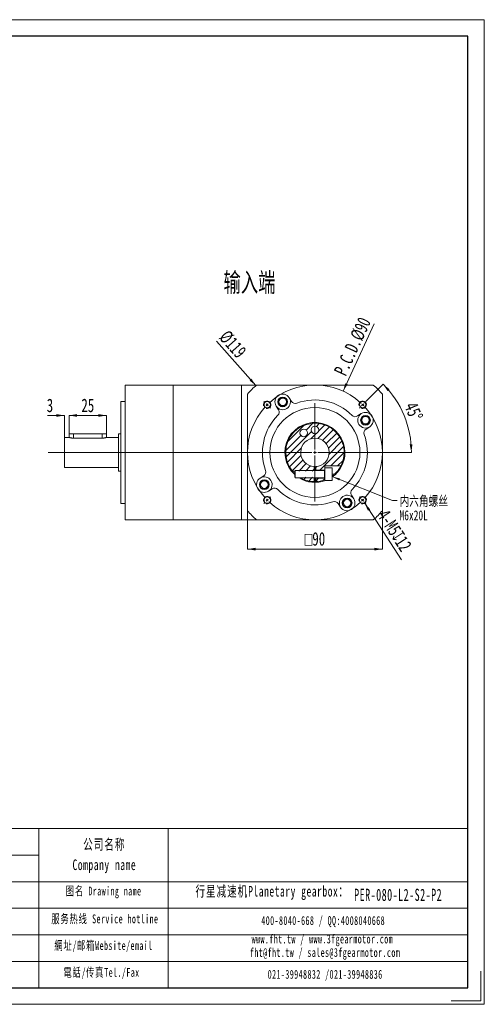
# Model space of a CAD drawing. Header units: millimetres. Extents: x -14 to 296, y 0 to 219.
# Tile 3 of 3: x 193 to 296, y 0 to 219. Entities that reach past the tile are written whole.
import ezdxf

# ---------------------------------------------------------------- set-up
doc = ezdxf.new("R2010")
doc.units = ezdxf.units.MM
doc.linetypes.add('点画线', pattern=[18, 12, -2, 2, -2])
doc.layers.get('0').update_dxf_attribs({"lineweight": 18})
for name, color, linetype, lineweight in [('SLD-0', 7, 'Continuous', 18), ('中心线层', 1, '点画线', 18), ('剖面线层', 4, 'Continuous', 18), ('图框_外框线', 7, 'Continuous', 18), ('尺寸线层', 3, 'Continuous', 18)]:
    doc.layers.add(name, color=color, linetype=linetype, lineweight=lineweight)
doc.styles.add('SLDTEXTSTYLE0', font='txt', dxfattribs={"width": 0.7})
doc.styles.add('SLDTEXTSTYLE1', font='txt', dxfattribs={"width": 0.7})
doc.styles.add('标准', font='txt', dxfattribs={"width": 0.667})
doc.dimstyles.new('SLDDIMSTYLE3', dxfattribs={"dimtxt": 3, "dimasz": 1.8, "dimexe": 0, "dimexo": 0.0625, "dimgap": 0.75, "dimtad": 1, "dimlfac": 3, "dimrnd": 1e-09, "dimzin": 12, "dimdsep": 46, "dimtxsty": 'SLDTEXTSTYLE1', "dimcen": 0.09, "dimdle": 3.6, "dimadec": 0, "dimazin": 3, "dimtfac": 1, "dimtofl": 0, "dimtmove": 0, "dimatfit": 3, "dimfxl": 0, "dimfrac": 2, "dimtolj": 1, "dimarcsym": 0})
pattern_1 = [(45, (0, 0), (-0.7483547, 0.7483547), [])]

# ---------------------------------------------------------------- blocks, each defined once
blk = doc.blocks.new('*X26')
at = {"layer": '尺寸线层', "linetype": 'Continuous'}
for points in [[(203.77, 131), (205.57, 131.3), (205.57, 130.7)], [(212.1, 131), (210.3, 131.3), (210.3, 130.7)]]:
    blk.add_hatch(color=0, dxfattribs=at).paths.add_polyline_path(points, flags=0)
at = {"layer": '尺寸线层', "color": 0, "linetype": 'Continuous'}
for p, q in [((203.77, 131), (212.1, 131)), ((203.77, 127), (203.77, 131)), ((212.1, 127), (212.1, 131))]:
    blk.add_line(p, q, dxfattribs=at)
at = {"layer": '尺寸线层', "color": 0, "insert": (207.94, 133.22), "char_height": 3, "width": 6, "attachment_point": 5, "style": 'SLDTEXTSTYLE1'}
blk.add_mtext('25', dxfattribs=at)
blk = doc.blocks.new('*X27')
at = {"layer": '尺寸线层', "linetype": 'Continuous'}
for points in [[(202.77, 131), (200.97, 131.3), (200.97, 130.7)], [(203.77, 131), (205.57, 131.3), (205.57, 130.7)]]:
    blk.add_hatch(color=0, dxfattribs=at).paths.add_polyline_path(points, flags=0)
at = {"layer": '尺寸线层', "color": 0, "linetype": 'Continuous'}
for p, q in [((198.95, 131), (202.77, 131)), ((202.77, 126.17), (202.77, 131)), ((203.77, 131), (207.37, 131)), ((203.77, 127), (203.77, 131))]:
    blk.add_line(p, q, dxfattribs=at)
at = {"layer": '尺寸线层', "color": 0, "insert": (199.52, 133.22), "char_height": 3, "width": 6, "attachment_point": 5, "style": 'SLDTEXTSTYLE1'}
blk.add_mtext('3', dxfattribs=at)
blk = doc.blocks.new('*X28')
at = {"layer": '尺寸线层', "linetype": 'Continuous'}
blk.add_hatch(color=0, dxfattribs=at).paths.add_polyline_path([(245.3, 137.63), (244.33, 139.18), (243.89, 138.78)], flags=0)
at = {"layer": '尺寸线层', "color": 0, "linetype": 'Continuous'}
blk.add_line((236.58, 147.51), (245.3, 137.63), dxfattribs=at)
at = {"layer": '尺寸线层', "color": 0, "insert": (240.15, 146.83), "char_height": 3, "width": 11.5033, "attachment_point": 5, "rotation": 311.4679, "style": 'SLDTEXTSTYLE1'}
blk.add_mtext('%%C119', dxfattribs=at)
blk = doc.blocks.new('*X29')
at = {"layer": '尺寸线层', "linetype": 'Continuous'}
for points in [[(273.6, 137.94), (274.6, 136.41), (275.05, 136.81)], [(279.88, 122.77), (279.51, 124.56), (280.11, 124.6)]]:
    blk.add_hatch(color=0, dxfattribs=at).paths.add_polyline_path(points, flags=0)
at = {"layer": '尺寸线层', "color": 0, "linetype": 'Continuous'}
for p, q in [((269.82, 134.15), (273.6, 137.94)), ((269.44, 122.77), (279.88, 122.77))]:
    blk.add_line(p, q, dxfattribs=at)
for start, end in [(22.5, 45), (0, 22.5)]:
    blk.add_arc((258.44, 122.77), 21.45, start, end, dxfattribs=at)
at = {"layer": '尺寸线层', "color": 0, "insert": (280.39, 131.87), "char_height": 3, "width": 7.9333, "attachment_point": 5, "rotation": 292.5, "style": 'SLDTEXTSTYLE1'}
blk.add_mtext('45%%D', dxfattribs=at)
blk = doc.blocks.new('*X30')
at = {"layer": '尺寸线层', "linetype": 'Continuous'}
blk.add_hatch(color=0, dxfattribs=at).paths.add_polyline_path([(264.7, 136.4), (265.18, 138.16), (265.72, 137.91)], flags=0)
at = {"layer": '尺寸线层', "color": 0, "linetype": 'Continuous'}
blk.add_line((271.6, 151.42), (264.7, 136.4), dxfattribs=at)
at = {"layer": '尺寸线层', "color": 0, "insert": (266.82, 146.34), "char_height": 3, "width": 26.4367, "attachment_point": 5, "rotation": 65.3179, "style": 'SLDTEXTSTYLE1'}
blk.add_mtext('P.C.D.%%C90', dxfattribs=at)
blk = doc.blocks.new('*X31')
at = {"layer": '尺寸线层', "linetype": 'Continuous'}
for points in [[(243.44, 101.26), (245.24, 101.56), (245.24, 100.96)], [(273.44, 101.26), (271.64, 101.56), (271.64, 100.96)]]:
    blk.add_hatch(color=0, dxfattribs=at).paths.add_polyline_path(points, flags=0)
at = {"layer": '尺寸线层', "color": 0, "linetype": 'Continuous'}
for p, q in [((243.44, 109.74), (243.44, 101.26)), ((273.44, 109.74), (273.44, 101.26)), ((243.44, 101.26), (273.44, 101.26))]:
    blk.add_line(p, q, dxfattribs=at)
at = {"layer": '尺寸线层', "color": 0, "insert": (258.44, 103.52), "char_height": 3, "width": 10.3075, "attachment_point": 5, "style": 'SLDTEXTSTYLE1'}
blk.add_mtext('{\\fgdt|b0|i0|c134|p2;o}90', dxfattribs=at)
blk = doc.blocks.new('SW_NOTE_4')
at = {"layer": 'SLD-0', "color": 0, "char_height": 2.2, "attachment_point": 1}
for s, insert, width, style in [('内六角螺丝', (0.54, 0.98), 20.9782, 'SLDTEXTSTYLE0'), ('M6x20L', (0.54, -2.22), 12.9531, 'SLDTEXTSTYLE1')]:
    blk.add_mtext(s, dxfattribs=dict(at, insert=insert, width=width, style=style))
blk = doc.blocks.new('*X33')
at = {"layer": 'SLD-0', "linetype": 'Continuous'}
blk.add_hatch(color=0, dxfattribs=at).paths.add_polyline_path([(-14.47, 5.32), (-12.72, 4.87), (-12.88, 4.45)], flags=0)
at = {"layer": 'SLD-0', "color": 0, "linetype": 'Continuous'}
for p, q in [((-14.47, 5.32), (-1, 0)), ((-1, 0), (0, 0))]:
    blk.add_line(p, q, dxfattribs=at)
at = {"layer": 'SLD-0', "color": 0}
blk.add_line((0, 0), (0, 0), dxfattribs=at)
blk = doc.blocks.new('SW_CENTERMARKSYMBOL_1')
at = {"layer": 'SLD-0', "color": 0}
for p, q in [((-0.47, 0.47), (-0.73, 0.73)), ((0, 0), (-0.24, 0.24)), ((0, 0), (0.24, -0.24)), ((10.61, -9.94), (10.61, 0.33)), ((21.21, 0), (20.98, -0.24)), ((21.21, 0), (21.45, 0.24)), ((21.68, 0.47), (21.94, 0.73)), ((0.47, -0.47), (0.73, -0.73)), ((20.74, -0.47), (20.48, -0.73)), ((9.94, -10.61), (-48.73, -10.61)), ((10.61, -10.61), (10.27, -10.61)), ((10.61, -10.61), (10.61, -10.27)), ((10.61, -10.61), (10.61, -10.94)), ((10.61, -10.61), (10.94, -10.61)), ((11.27, -10.61), (21.55, -10.61)), ((10.61, -11.27), (10.61, -21.55)), ((-0.47, -21.68), (-0.73, -21.94)), ((0, -21.21), (-0.24, -21.45)), ((0, -21.21), (0.24, -20.98)), ((0.47, -20.74), (0.73, -20.48)), ((20.74, -20.74), (20.48, -20.48)), ((21.21, -21.21), (20.98, -20.98)), ((21.21, -21.21), (21.45, -21.45)), ((21.68, -21.68), (21.94, -21.94))]:
    blk.add_line(p, q, dxfattribs=at)
for start, end in [(47.5465, 132.4535), (133.7268, 135), (45, 46.2732), (43.7268, 45), (137.5465, 222.4535), (135, 136.2732), (317.5465, 42.4535), (223.7268, 225), (225, 226.2732), (227.5465, 312.4535), (313.7268, 315), (315, 316.2732)]:
    blk.add_arc((10.61, -10.61), 15, start, end, dxfattribs=at)

msp = doc.modelspace()

# ---------------------------------------------------------------- hatches: boundary and pattern name
at = {"layer": '剖面线层', "linetype": 'Continuous', "lineweight": 0}
h = msp.add_hatch(dxfattribs=at)
h.set_pattern_fill('ANSI31', color=4, style=0, pattern_type=0)
h.set_pattern_definition(pattern_1)
edge = h.paths.add_edge_path(flags=0)
edge.add_line((260.6024, 118.8565), (260.6024, 119.7731))
edge.add_line((260.6024, 119.7731), (264.2021, 119.7731))
edge.add_arc((258.4358, 122.7731), 6.5, 332.513574, 579.486577)
edge.add_line((253.4192, 118.6398), (258.2691, 118.6398))
edge.add_line((258.2691, 118.6398), (258.2691, 119.6109))
edge.add_arc((258.4358, 122.7731), 3.1667, -86.983039, 266.983039, ccw=False)
edge.add_line((258.6024, 119.6109), (258.6024, 118.8565))
edge.add_line((258.6024, 118.8565), (260.6024, 118.8565))
edge = h.paths.add_edge_path(flags=0)
edge.add_arc((255.9358, 127.1033), 0.8333, 0, 360)
edge = h.paths.add_edge_path(flags=0)
edge.add_arc((258.4358, 127.7731), 0.8333, 0, 360)
h = msp.add_hatch(dxfattribs=at)
h.set_pattern_fill('ANSI31', color=4, style=0, pattern_type=0)
h.set_pattern_definition(pattern_1)
edge = h.paths.add_edge_path(flags=0)
edge.add_arc((258.4358, 122.7731), 6.5, 238.351387, 268.530716)
edge.add_line((258.2691, 116.2753), (258.2691, 117.2398))
edge.add_line((258.2691, 117.2398), (255.0252, 117.2398))
h = msp.add_hatch(dxfattribs=at)
h.set_pattern_fill('ANSI31', color=4, style=0, pattern_type=0)
h.set_pattern_definition(pattern_1)
edge = h.paths.add_edge_path(flags=0)
edge.add_arc((258.4358, 122.7731), 6.5, 271.469284, 289.471221)
edge.add_line((260.6024, 116.6449), (260.6024, 117.0231))
edge.add_line((260.6024, 117.0231), (258.6024, 117.0231))
edge.add_line((258.6024, 117.0231), (258.6024, 116.2753))
at = {"layer": '尺寸线层', "linetype": 'Continuous'}
msp.add_hatch(color=256, dxfattribs=at).paths.add_polyline_path([(269.4968, 111.468), (270.2269, 109.7956), (270.7298, 110.1228)], flags=0)

# ---------------------------------------------------------------- linework, layer by layer
at = {"color": 7, "linetype": 'Continuous', "lineweight": 15}
for p, q in [((226.9358, 137.7731), (216.2691, 137.7731)), ((216.2691, 137.7731), (216.2691, 107.7731)), ((242.1024, 137.7731), (226.9358, 137.7731)), ((226.9358, 137.7731), (226.9358, 137.5378)), ((226.9358, 137.7731), (226.9358, 107.7731)), ((226.9358, 137.5378), (226.9358, 107.7731)), ((245.4604, 137.7731), (242.1024, 137.7731)), ((242.1024, 107.7731), (242.1024, 137.7731)), ((242.1024, 137.7731), (242.1024, 137.5378)), ((242.1024, 137.5378), (242.1024, 107.7731)), ((271.4112, 137.7731), (245.4604, 137.7731)), ((216.2691, 134.1065), (215.2691, 134.1065)), ((215.2691, 111.4398), (215.2691, 134.1065)), ((243.4358, 135.7485), (243.4358, 109.7977)), ((253.2522, 134.1357), (252.7337, 134.9497)), ((273.4358, 109.7977), (273.4358, 135.7485)), ((249.8099, 133.087), (250.3284, 132.2731)), ((268.7497, 131.399), (267.9357, 130.8805)), ((269.7984, 127.9567), (270.6123, 128.4752)), ((203.7691, 126.1065), (202.7691, 126.1065)), ((202.7691, 119.4398), (202.7691, 126.1065)), ((203.7691, 126.9398), (203.7691, 126.1065)), ((203.7691, 126.9398), (204.7691, 126.9398)), ((204.7691, 126.9398), (211.1024, 126.9398)), ((211.1024, 125.9529), (204.7691, 125.9529)), ((211.1024, 126.9398), (212.1024, 126.9398)), ((212.1024, 126.1065), (212.1024, 126.9398)), ((214.7691, 126.1065), (212.1024, 126.1065)), ((215.2691, 126.9398), (214.7691, 126.9398)), ((214.7691, 118.6065), (214.7691, 126.9398)), ((202.7691, 119.4398), (214.7691, 119.4398)), ((214.7691, 118.6065), (215.2691, 118.6065)), ((253.4192, 118.6398), (253.9921, 118.6398)), ((254.0691, 118.7731), (253.9358, 118.5422)), ((253.9358, 118.5422), (253.9358, 117.3374)), ((260.5358, 118.7731), (254.0691, 118.7731)), ((254.0691, 118.7731), (254.0691, 117.1065)), ((258.2691, 118.7731), (258.2691, 119.6109)), ((258.2691, 119.444), (258.6024, 119.444)), ((258.6024, 119.6109), (258.6024, 118.8565)), ((258.6024, 118.8565), (260.6024, 118.8565)), ((258.6024, 118.8565), (258.6024, 118.7731)), ((260.6024, 119.7731), (264.2021, 119.7731)), ((260.6024, 119.3565), (260.6024, 119.7731)), ((262.2358, 119.3565), (260.6024, 119.3565)), ((260.6024, 119.3565), (260.6024, 116.5231)), ((262.2691, 119.3231), (262.2691, 118.9335)), ((262.2691, 118.9335), (262.2691, 116.5565)), ((247.0732, 117.5896), (246.2592, 117.071)), ((253.9358, 117.3374), (254.0691, 117.1065)), ((254.0691, 117.1065), (260.5358, 117.1065)), ((258.2691, 116.2753), (258.2691, 117.1065)), ((258.2691, 116.2753), (258.6024, 116.2753)), ((258.6024, 117.1065), (258.6024, 117.0231)), ((258.6024, 117.0231), (258.6024, 116.2753)), ((260.6024, 117.0231), (258.6024, 117.0231)), ((260.6024, 116.5231), (262.2358, 116.5231)), ((248.1219, 114.1473), (248.9358, 114.6658)), ((267.0616, 112.4592), (266.5431, 113.2732)), ((215.2691, 111.4398), (216.2691, 111.4398)), ((263.6193, 111.4105), (264.1379, 110.5966)), ((216.2691, 107.7731), (226.9358, 107.7731)), ((226.9358, 107.7731), (242.1024, 107.7731)), ((242.1024, 107.7731), (245.4604, 107.7731)), ((245.4604, 107.7731), (271.4112, 107.7731))]:
    msp.add_line(p, q, dxfattribs=at)
at = {"color": 8, "linetype": 'Continuous', "lineweight": 15}
for p, q in [((204.7691, 126.9398), (204.7691, 125.9529)), ((211.1024, 126.9398), (211.1024, 125.9529)), ((260.5358, 118.7731), (260.5358, 117.1065)), ((262.2358, 118.9575), (262.2358, 119.3565)), ((262.2358, 116.5231), (262.2358, 118.9575)), ((262.7819, 117.9398), (262.2691, 117.9398))]:
    msp.add_line(p, q, dxfattribs=at)
at = {"color": 7, "linetype": 'Continuous', "lineweight": 15}
msp.add_lwpolyline([(258.6024, 119.6109), (258.4358, 119.6065), (258.2691, 119.6109)], dxfattribs=at)
for centre, radius in [((247.8292, 133.3797), 0.7), ((251.2718, 134.0184), 1.0833), ((251.2718, 134.0184), 0.8333), ((269.0424, 133.3797), 0.7), ((258.4358, 122.7731), 10), ((269.681, 129.9371), 1.0833), ((269.681, 129.9371), 0.8333), ((255.9358, 127.1033), 0.8333), ((258.4358, 127.7731), 0.8333), ((247.1906, 115.6091), 1.0833), ((247.1906, 115.6091), 0.8333), ((247.8292, 112.1665), 0.7), ((265.5998, 111.5279), 1.0833), ((265.5998, 111.5279), 0.8333), ((269.0424, 112.1665), 0.7)]:
    msp.add_circle(centre, radius, dxfattribs=at)
for centre, radius, start, end in [((258.4358, 122.7731), 19.8333, 130.860688, 139.139312), ((258.4358, 122.7731), 19.8333, 40.860688, 49.139312), ((251.2718, 134.0184), 1.7333, 32.5, 212.5), ((251.2718, 134.0184), 1.7333, 212.5, 32.5), ((254.0956, 134.673), 1, 212.5, 290.038152), ((258.4358, 122.7731), 11.6667, 44.961848, 110.038152), ((249.4851, 131.7358), 1, 314.961848, 32.5), ((269.681, 129.9371), 1.7333, 302.5, 122.5), ((258.4358, 122.7731), 11.6667, 134.961848, 200.038152), ((258.4358, 122.7731), 6.6667, 0, 227.54585), ((258.4358, 122.7731), 6.5, 332.513574, 219.486577), ((267.3984, 131.7239), 1, 224.961848, 302.5), ((269.681, 129.9371), 1.7333, 122.5, 302.5), ((270.3357, 127.1133), 1, 122.5, 200.038152), ((258.4358, 122.7731), 3.1667, 273.016961, 266.983039), ((258.4358, 122.7731), 11.6667, 314.961848, 20.038152), ((258.4358, 122.7731), 6.6667, 305.099632, 360), ((246.5359, 118.433), 1, 302.5, 20.038152), ((260.5358, 118.8398), 0.0667, 270, 0), ((262.2358, 119.3231), 0.0333, 0, 90), ((247.1906, 115.6091), 1.7333, 122.5, 302.5), ((247.1906, 115.6091), 1.7333, 302.5, 122.5), ((258.4358, 122.7731), 6.6667, 238.211669, 290.364135), ((258.4358, 122.7731), 6.5, 240.66789, 268.530716), ((258.4358, 122.7731), 6.5, 271.469284, 289.471221), ((260.5358, 117.0398), 0.0667, 0, 90), ((262.2358, 116.5565), 0.0333, 270, 0), ((258.4358, 122.7731), 6.5, 306.138815, 311.961889), ((249.4731, 113.8224), 1, 44.961848, 122.5), ((258.4358, 122.7731), 11.6667, 224.961848, 290.038152), ((267.3865, 113.8105), 1, 134.961848, 212.5), ((262.776, 110.8732), 1, 32.5, 110.038152), ((265.5998, 111.5279), 1.7333, 32.5, 212.5), ((265.5998, 111.5279), 1.7333, 212.5, 32.5), ((258.4358, 122.7731), 19.8333, 220.860688, 229.139312), ((258.4358, 122.7731), 19.8333, 310.860688, 319.139312)]:
    msp.add_arc(centre, radius, start, end, dxfattribs=at)
for points, knots in [([(204.7691, 125.9529), (204.7151, 125.9537), (204.6055, 125.9554), (204.4466, 125.9681), (204.2957, 125.9869), (204.1579, 126.0103), (204.0344, 126.0361), (203.9305, 126.0612), (203.8483, 126.0834), (203.795, 126.0987), (203.7692, 126.1064), (203.7718, 126.1056), (203.7727, 126.1054)], [0, 0, 0, 0, 0.10393928, 0.21098477, 0.31489936, 0.42167059, 0.52856361, 0.63842737, 0.74737329, 0.85965672, 0.96544753, 1.01373151, 1.01373151, 1.01373151, 1.01373151]), ([(212.0989, 126.1054), (212.0994, 126.1056), (212.1008, 126.106), (212.0733, 126.0978), (212.0209, 126.0827), (211.9425, 126.0617), (211.8419, 126.0372), (211.7187, 126.0112), (211.5771, 125.987), (211.4194, 125.9674), (211.2595, 125.9551), (211.1519, 125.9536), (211.1024, 125.9529)], [0, 0, 0, 0, 0.0607144, 0.16314488, 0.2684862, 0.37220117, 0.47870956, 0.58636351, 0.69707329, 0.80559712, 0.91750572, 1.01262833, 1.01262833, 1.01262833, 1.01262833]), ([(253.9358, 118.0873), (253.885, 118.1352), (253.7602, 118.2527), (253.6063, 118.4215), (253.4882, 118.5567), (253.4285, 118.6285), (253.4221, 118.6364), (253.4192, 118.6398)], [0, 0, 0, 0, 0.143179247, 0.351677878, 0.514390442, 0.650783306, 0.75692896, 0.75692896, 0.75692896, 0.75692896]), ([(264.2021, 119.7731), (264.2007, 119.7706), (264.196, 119.7616), (264.1327, 119.6403), (263.9665, 119.3499), (263.6962, 118.943), (263.3054, 118.4438), (262.9656, 118.1167), (262.7819, 117.9398)], [0, 0, 0, 0, 0.15084318, 0.53677653, 0.92695393, 1.33693059, 1.79357543, 2.33115403, 2.33115403, 2.33115403, 2.33115403])]:
    msp.add_open_spline(points, degree=3, knots=knots, dxfattribs=at)
at = {"layer": 'SLD-0'}
for centre, radius in [((247.8292, 133.3797), 0.8333), ((251.2718, 134.0184), 1), ((269.0424, 133.3797), 0.8333), ((269.681, 129.9371), 1), ((247.1906, 115.6091), 1), ((247.8292, 112.1665), 0.8333), ((265.5998, 111.5279), 1), ((269.0424, 112.1665), 0.8333)]:
    msp.add_arc(centre, radius, 255, 195, dxfattribs=at)
at = {"layer": '图框_外框线'}
for p, q in [((13.6937, 39.0888), (292.4032, 39.0888)), ((197.0434, 39.0888), (197.0434, 3.6876)), ((225.8209, 39.0888), (225.8209, 3.6876)), ((40.403, 33.1821), (197.0434, 33.1821)), ((13.6937, 27.2754), (292.4032, 27.2754)), ((40.403, 21.3687), (292.4032, 21.3687)), ((40.403, 15.462), (292.4032, 15.462)), ((40.403, 9.5553), (292.4032, 9.5553))]:
    msp.add_line(p, q, dxfattribs=at)
at = {"layer": '图框_外框线', "color": 3}
msp.add_lwpolyline([(-13.6688, 0), (296.0908, 0), (296.0908, 219.0443), (-13.6688, 219.0443)], close=True, dxfattribs=at)
at = {"layer": '图框_外框线', "color": 3, "lineweight": 25}
msp.add_lwpolyline([(4.7692, 3.6876), (292.4032, 3.6876), (292.4032, 215.3567), (4.7692, 215.3567)], close=True, dxfattribs=at)
at = {"layer": '图框_外框线', "color": 3}
msp.add_lwpolyline([(295.3533, 7.3752), (295.3533, 0.7375), (288.7156, 0.7375)], dxfattribs=at)
at = {"layer": '尺寸线层', "linetype": 'Continuous'}
msp.add_line((277.7082, 98.8456), (269.4968, 111.468), dxfattribs=at)

# ---------------------------------------------------------------- block references
at = {"layer": 'SLD-0'}
msp.add_blockref('*X33', (276.7101, 112.1063), dxfattribs=at)
at = {"layer": '中心线层', "color": 1}
msp.add_blockref('SW_CENTERMARKSYMBOL_1', (247.8292, 133.3797), dxfattribs=at)
at = {"layer": '尺寸线层', "color": 3}
msp.add_blockref('SW_NOTE_4', (276.7101, 112.1063), dxfattribs=at)

# ---------------------------------------------------------------- texts
at = {"layer": 'SLD-0', "color": 1, "attachment_point": 2, "line_spacing_factor": 1.15057, "style": '标准'}
for s, insert, char_height, width in [('\\T1.1;公司名称\\PCompany name', (211.6147, 36.757), 2.362684, 30.589376), ('\\T1.1;图名 Drawing name', (211.4532, 26.1866), 1.968903, 25.179679), ('\\T1.1;  行星减速机Planetary gearbox：', (247.7511, 26.3385), 2.362684, 37.159438), ('{\\fSimSun|b1|i0|c134|p2;\\W0.90705x;\\T1.10000;PER-080-L2-S2-P2}', (276.9411, 25.7112), 2.7, 25.664965), ('\\T1.1;服务热线 Service hotline', (211.7324, 19.9954), 1.968903, 28.052582), ('\\T1.1;400-8040-668 / QQ:4008040668', (260.2666, 19.6192), 1.968903, 57.325417), ('\\T1.1;www.fht.tw / www.3fgearmotor.com ', (260.085, 15.5183), 1.968903, 57.38995), ('\\T1.1;網址/邮箱Website/email', (211.4258, 14.0634), 1.968903, 29.200097), ('{\\T1.10000;fht@fht.tw / sales@3fgearmotor.com }', (260.6851, 12.5201), 1.968903, 57.38995), ('\\T1.1;電話/传真Tel./Fax', (210.9847, 8.0852), 1.968903, 29.551289), ('\\T1.1;021-39948832 /021-39948836 ', (260.7057, 7.6547), 1.968903, 43.821568)]:
    msp.add_mtext(s, dxfattribs=dict(at, insert=insert, char_height=char_height, width=width))
at = {"layer": '尺寸线层', "insert": (238.1035, 162.7244), "char_height": 4.23333, "width": 24.562741, "attachment_point": 1, "style": 'SLDTEXTSTYLE0'}
msp.add_mtext('输入端', dxfattribs=at)
at = {"layer": '尺寸线层', "linetype": 'Continuous', "insert": (276.1636, 105.4033), "char_height": 3, "width": 22.37, "attachment_point": 5, "rotation": 303.045517, "style": 'SLDTEXTSTYLE1'}
msp.add_mtext('4-M5{\\fgdt|b0|i0|c134|p2;x}12', dxfattribs=at)

# ---------------------------------------------------------------- dimensions: what is measured, and where the dimension line sits
at = {"layer": '尺寸线层', "color": 3}
dim = msp.add_diameter_dim_2p(p1=(264.6995, 136.4027), p2=(252.172, 109.1436), text='P.C.D.<>', dimstyle='SLDDIMSTYLE3', override={"dimpost": '%%C<>', "dimsah": 1}, dxfattribs=at)
dim.commit()
dim.dimension.update_dxf_attribs({"geometry": '*X30', "text_midpoint": (268.84, 145.4122), "dimtype": 163})
dim = msp.add_diameter_dim_2p(p1=(271.5694, 107.9115), p2=(245.3021, 137.6348), dimstyle='SLDDIMSTYLE3', override={"dimpost": '%%C<>', "dimsah": 1}, dxfattribs=at)
dim.commit()
dim.dimension.update_dxf_attribs({"geometry": '*X28', "text_midpoint": (238.4814, 145.3529), "dimtype": 163})
dim = msp.add_angular_dim_2l(base=(278.2522, 130.9814), line1=((199.1032, 122.7731), (269.3757, 122.7731)), line2=((269.773, 134.1104), (268.3117, 132.6491)), dimstyle='SLDDIMSTYLE3', override={"dimtad": 1, "dimtih": 0, "dimtoh": 0, "dimsah": 1}, dxfattribs=at)
dim.commit()
dim.dimension.update_dxf_attribs({"geometry": '*X29', "text_midpoint": (280.3926, 131.8679), "dimtype": 162})
dim = msp.add_linear_dim(base=(203.7691, 130.9954), p1=(202.7691, 126.1065), p2=(203.7691, 126.9398), angle=0, dimstyle='SLDDIMSTYLE3', override={"dimsah": 1}, dxfattribs=at)
dim.commit()
dim.dimension.update_dxf_attribs({"geometry": '*X27', "text_midpoint": (199.5168, 133.2204), "dimtype": 160})
dim = msp.add_linear_dim(base=(212.1024, 130.9954), p1=(203.7691, 126.9398), p2=(212.1024, 126.9398), dimstyle='SLDDIMSTYLE3', override={"dimsah": 1, "dimtzin": 12}, dxfattribs=at)
dim.commit()
dim.dimension.update_dxf_attribs({"geometry": '*X26', "text_midpoint": (207.9358, 133.2204), "dimtype": 160})
dim = msp.add_linear_dim(base=(273.4358, 101.2569), p1=(243.4358, 109.7977), p2=(273.4358, 109.7977), angle=0, text='{\\fgdt|b0|i0|c134|p2;o}<>', dimstyle='SLDDIMSTYLE3', override={"dimsah": 1, "dimtzin": 12}, dxfattribs=at)
dim.commit()
dim.dimension.update_dxf_attribs({"geometry": '*X31', "text_midpoint": (258.4358, 103.5233), "dimtype": 160})

doc.saveas('drawing.dxf')
